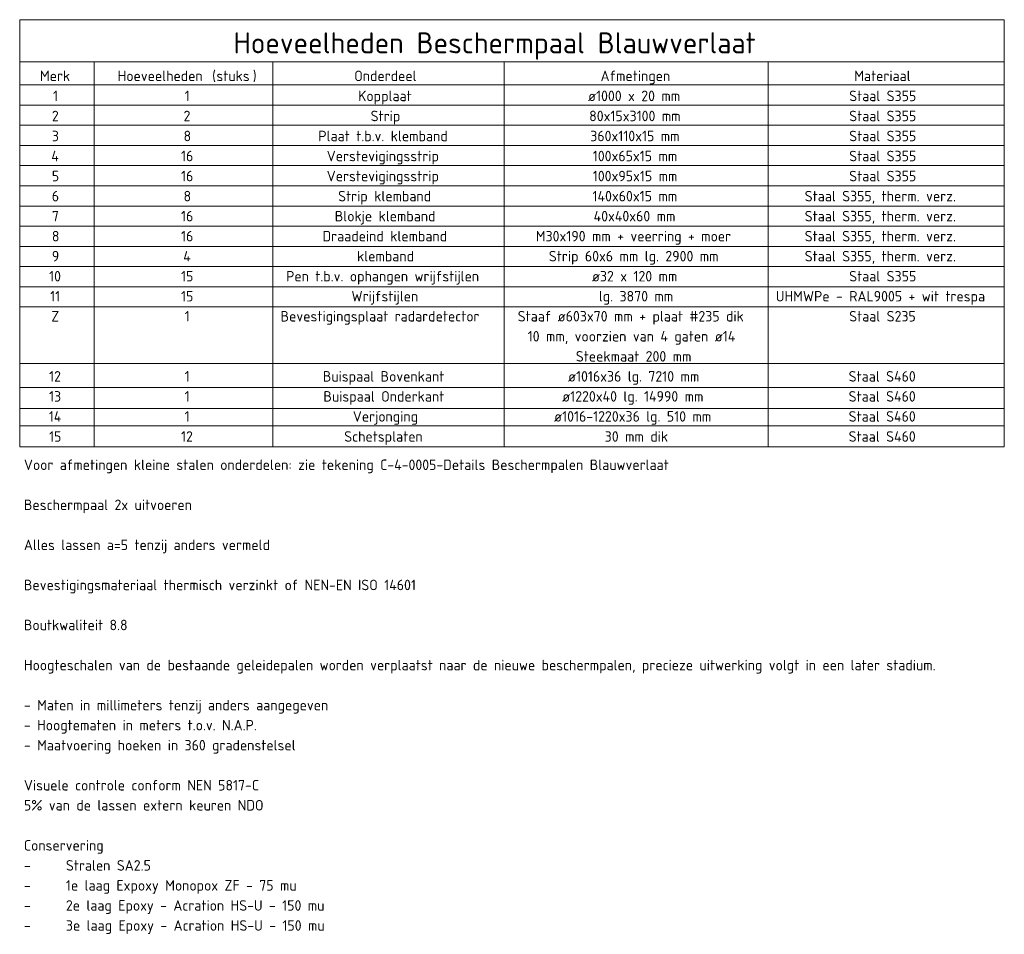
# Model space of a CAD drawing. Header units: millimetres. Extents: x -234509 to -203707, y -19731 to 120094.
# Tile 18 of 72: x -205681 to -205446, y 3162 to 3379. Entities that reach past the tile are written whole.
import ezdxf

# ---------------------------------------------------------------- set-up
doc = ezdxf.new("R2010")
doc.units = ezdxf.units.MM
doc.layers.add('X-XX-AL-CONSTRUCTIELIJN-G-2', color=7, linetype='Continuous', lineweight=18)
doc.layers.add('X-XX-AL-T25-1', color=7, linetype='Continuous', lineweight=13)
doc.styles.add('NLCS-ISO_5', font='NLCS-ISO.ttf', dxfattribs={"height": 5})
doc.styles.add('NLCS-ISO_6', font='NLCS-ISO.ttf', dxfattribs={"height": 2.5})
doc.styles.add('NLCS-ISO_B', font='txt', dxfattribs={"height": 2.5})

msp = doc.modelspace()

# ---------------------------------------------------------------- linework, layer by layer
at = {"layer": 'X-XX-AL-CONSTRUCTIELIJN-G-2'}
for p, q in [((-205680.56, 3369.14), (-205680.56, 3379.14)), ((-205680.56, 3379.14), (-205446.39, 3379.14)), ((-205446.39, 3379.14), (-205446.39, 3369.14)), ((-205680.56, 3369.14), (-205446.39, 3369.14)), ((-205680.56, 3297.36), (-205680.56, 3369.14)), ((-205662.81, 3369.14), (-205662.81, 3277.58)), ((-205620.35, 3369.14), (-205620.35, 3277.58)), ((-205565.35, 3369.14), (-205565.35, 3277.58)), ((-205502.52, 3369.14), (-205502.52, 3277.58)), ((-205446.39, 3297.36), (-205446.39, 3369.14)), ((-205680.56, 3363.64), (-205446.39, 3363.64)), ((-205680.56, 3358.84), (-205446.39, 3358.84)), ((-205680.56, 3354.04), (-205446.39, 3354.04)), ((-205680.56, 3354.04), (-205446.39, 3354.04)), ((-205680.56, 3349.24), (-205446.39, 3349.24)), ((-205680.56, 3344.44), (-205446.39, 3344.44)), ((-205680.56, 3339.64), (-205446.39, 3339.64)), ((-205680.56, 3334.84), (-205446.39, 3334.84)), ((-205680.56, 3330.04), (-205446.39, 3330.04)), ((-205680.56, 3325.24), (-205446.39, 3325.24)), ((-205680.56, 3320.44), (-205446.39, 3320.44)), ((-205680.56, 3315.64), (-205446.39, 3315.64)), ((-205680.56, 3310.84), (-205446.39, 3310.84)), ((-205662.81, 3297.36), (-205680.56, 3297.36)), ((-205680.56, 3297.36), (-205680.56, 3277.58)), ((-205662.81, 3297.36), (-205446.39, 3297.36)), ((-205446.39, 3277.58), (-205446.39, 3297.36)), ((-205680.56, 3291.71), (-205446.39, 3291.71)), ((-205680.56, 3286.71), (-205446.39, 3286.71)), ((-205680.56, 3282.58), (-205446.39, 3282.58)), ((-205680.56, 3277.58), (-205446.39, 3277.58))]:
    msp.add_line(p, q, dxfattribs=at)

# ---------------------------------------------------------------- texts
at = {"layer": 'X-XX-AL-T25-1', "attachment_point": 1}
for s, insert, char_height, width, style in [('Hoeveelheden Beschermpaal Blauwverlaat', (-205629.71, 3376.14), 5, 154.6455, 'NLCS-ISO_5'), ('Merk', (-205675.75, 3367.03), 2.5, 8.9789, 'NLCS-ISO_B'), ('Hoeveelheden ', (-205657.27, 3367.03), 2.5, 27.2574, 'NLCS-ISO_B'), ('(', (-205634.78, 3367.03), 2.5, 1.2025, 'NLCS-ISO_6'), ('stuks', (-205633.78, 3367.03), 2.5, 10.5021, 'NLCS-ISO_B'), (')', (-205625.12, 3367.03), 2.5, 1.2025, 'NLCS-ISO_6'), ('Onderdeel', (-205601, 3367.03), 2.5, 18.5992, 'NLCS-ISO_B'), ('Afmetingen', (-205542.41, 3367.03), 2.5, 21.0844, 'NLCS-ISO_B'), ('Materiaal', (-205482.09, 3367.03), 2.5, 17.6371, 'NLCS-ISO_B'), ('1', (-205672.64, 3362.27), 2.5, 1.5232, 'NLCS-ISO_6'), ('1', (-205641.33, 3362.27), 2.5, 1.5232, 'NLCS-ISO_6'), ('Kopplaat', (-205600.07, 3362.27), 2.5, 16.2743, 'NLCS-ISO_6'), ('ø1000 x 20 mm', (-205545.39, 3362.27), 2.5, 28.2194, 'NLCS-ISO_6'), ('Staal S355', (-205483.28, 3362.27), 2.5, 20.5232, 'NLCS-ISO_6'), ('2', (-205672.91, 3357.5), 2.5, 2.1646, 'NLCS-ISO_6'), ('2', (-205641.59, 3357.5), 2.5, 2.1646, 'NLCS-ISO_6'), ('Strip', (-205597.09, 3357.5), 2.5, 9.1392, 'NLCS-ISO_6'), ('80x15x3100 mm', (-205545.12, 3357.5), 2.5, 27.6582, 'NLCS-ISO_6'), ('Staal S355', (-205483.28, 3357.5), 2.5, 20.5232, 'NLCS-ISO_6'), ('3', (-205672.91, 3352.74), 2.5, 2.1646, 'NLCS-ISO_6'), ('8', (-205641.59, 3352.74), 2.5, 2.1646, 'NLCS-ISO_6'), ('Plaat t.b.v. klemband', (-205609.53, 3352.74), 2.5, 39.2025, 'NLCS-ISO_6'), ('360x110x15 mm', (-205544.86, 3352.74), 2.5, 27.0169, 'NLCS-ISO_6'), ('Staal S355', (-205483.28, 3352.74), 2.5, 20.5232, 'NLCS-ISO_6'), ('4', (-205673.04, 3347.98), 2.5, 2.4051, 'NLCS-ISO_6'), ('16', (-205642.19, 3347.98), 2.5, 3.6878, 'NLCS-ISO_6'), ('Verstevigingsstrip', (-205607.54, 3347.98), 2.5, 34.3924, 'NLCS-ISO_6'), ('100x65x15 mm', (-205544.26, 3347.98), 2.5, 25.4937, 'NLCS-ISO_6'), ('Staal S355', (-205483.28, 3347.98), 2.5, 20.5232, 'NLCS-ISO_6'), ('5', (-205672.91, 3343.22), 2.5, 2.1646, 'NLCS-ISO_6'), ('16', (-205642.19, 3343.22), 2.5, 3.6878, 'NLCS-ISO_6'), ('Verstevigingsstrip', (-205607.54, 3343.22), 2.5, 34.3924, 'NLCS-ISO_6'), ('100x95x15 mm', (-205544.26, 3343.22), 2.5, 25.4937, 'NLCS-ISO_6'), ('Staal S355', (-205483.28, 3343.22), 2.5, 20.5232, 'NLCS-ISO_6'), ('6', (-205672.91, 3338.45), 2.5, 2.1646, 'NLCS-ISO_6'), ('8', (-205641.59, 3338.45), 2.5, 2.1646, 'NLCS-ISO_6'), ('Strip klemband', (-205604.83, 3338.45), 2.5, 27.8987, 'NLCS-ISO_6'), ('140x60x15 mm', (-205544.33, 3338.45), 2.5, 25.7342, 'NLCS-ISO_6'), ('Staal S355, therm. verz.', (-205493.86, 3338.45), 2.5, 46.097, 'NLCS-ISO_6'), ('7', (-205672.91, 3333.69), 2.5, 2.1646, 'NLCS-ISO_6'), ('16', (-205642.19, 3333.69), 2.5, 3.6878, 'NLCS-ISO_6'), ('Blokje klemband', (-205605.63, 3333.69), 2.5, 29.8228, 'NLCS-ISO_6'), ('40x40x60 mm', (-205544.06, 3333.69), 2.5, 25.0928, 'NLCS-ISO_6'), ('Staal S355, therm. verz.', (-205493.86, 3333.69), 2.5, 46.097, 'NLCS-ISO_6'), ('8', (-205672.91, 3328.93), 2.5, 2.1646, 'NLCS-ISO_6'), ('16', (-205642.19, 3328.93), 2.5, 3.6878, 'NLCS-ISO_6'), ('Draadeind klemband', (-205608.54, 3328.93), 2.5, 36.8776, 'NLCS-ISO_6'), ('M30x190 mm + veerring + moer', (-205557.82, 3328.93), 2.5, 58.3628, 'NLCS-ISO_6'), ('Staal S355, therm. verz.', (-205493.86, 3328.93), 2.5, 46.097, 'NLCS-ISO_6'), ('9', (-205672.91, 3324.17), 2.5, 2.1646, 'NLCS-ISO_6'), ('4', (-205641.66, 3324.17), 2.5, 2.4051, 'NLCS-ISO_6'), ('klemband', (-205600.33, 3324.17), 2.5, 16.9156, 'NLCS-ISO_6'), ('Strip 60x6 mm lg. 2900 mm', (-205554.71, 3324.17), 2.5, 50.827, 'NLCS-ISO_6'), ('Staal S355, therm. verz.', (-205493.86, 3324.17), 2.5, 46.097, 'NLCS-ISO_6'), ('10', (-205673.57, 3319.4), 2.5, 3.6878, 'NLCS-ISO_6'), ('15', (-205642.19, 3319.4), 2.5, 3.6878, 'NLCS-ISO_6'), ('Pen t.b.v. ophangen wrijfstijlen', (-205617.2, 3319.4), 2.5, 57.8818, 'NLCS-ISO_6'), ('ø32 x 120 mm', (-205544.46, 3319.4), 2.5, 26.0548, 'NLCS-ISO_6'), ('Staal S355', (-205483.28, 3319.4), 2.5, 20.5232, 'NLCS-ISO_6'), ('11', (-205673.3, 3314.64), 2.5, 3.0464, 'NLCS-ISO_6'), ('15', (-205642.19, 3314.64), 2.5, 3.6878, 'NLCS-ISO_6'), ('Wrijfstijlen', (-205601.66, 3314.64), 2.5, 20.1224, 'NLCS-ISO_6'), ('lg. 3870 mm', (-205542.81, 3314.64), 2.5, 22.0464, 'NLCS-ISO_6'), ('UHMWPe - RAL9005 + wit trespa', (-205500.74, 3314.64), 2.5, 62.7721, 'NLCS-ISO_6'), ('Z', (-205673.04, 3309.88), 2.5, 2.4051, 'NLCS-ISO_6'), ('1', (-205641.33, 3309.88), 2.5, 1.5232, 'NLCS-ISO_6'), ('Bevestigingsplaat radardetector', (-205618.52, 3309.88), 2.5, 61.0084, 'NLCS-ISO_6'), ('Staaf ø603x70 mm + plaat #235 dik', (-205562.12, 3309.88), 2.5, 68.7848, 'NLCS-ISO_6'), ('Staal S235', (-205483.28, 3309.88), 2.5, 20.5232, 'NLCS-ISO_6'), ('10 mm, voorzien van 4 gaten ø14', (-205559.74, 3305.12), 2.5, 63.0126, 'NLCS-ISO_6'), ('Steekmaat 200 mm', (-205548.3, 3300.35), 2.5, 35.2743, 'NLCS-ISO_6'), ('12', (-205673.57, 3295.59), 2.5, 3.6878, 'NLCS-ISO_6'), ('1', (-205641.33, 3295.59), 2.5, 1.5232, 'NLCS-ISO_6'), ('Buispaal Bovenkant', (-205608.47, 3295.59), 2.5, 36.7173, 'NLCS-ISO_6'), ('ø1016x36 lg. 7210 mm', (-205550.15, 3295.59), 2.5, 39.8439, 'NLCS-ISO_6'), ('Staal S460', (-205483.41, 3295.59), 2.5, 20.7637, 'NLCS-ISO_6'), ('13', (-205673.57, 3290.83), 2.5, 3.6878, 'NLCS-ISO_6'), ('1', (-205641.33, 3290.83), 2.5, 1.5232, 'NLCS-ISO_6'), ('Buispaal Onderkant', (-205608.34, 3290.83), 2.5, 36.3164, 'NLCS-ISO_6'), ('ø1220x40 lg. 14990 mm', (-205551.54, 3290.83), 2.5, 43.1308, 'NLCS-ISO_6'), ('Staal S460', (-205483.41, 3290.83), 2.5, 20.7637, 'NLCS-ISO_6'), ('14', (-205673.63, 3286.07), 2.5, 3.9283, 'NLCS-ISO_6'), ('1', (-205641.33, 3286.07), 2.5, 1.5232, 'NLCS-ISO_6'), ('Verjonging', (-205601.33, 3286.07), 2.5, 19.3207, 'NLCS-ISO_6'), ('ø1016-1220x36 lg. 510 mm', (-205553.46, 3286.07), 2.5, 47.8607, 'NLCS-ISO_6'), ('Staal S460', (-205483.41, 3286.07), 2.5, 20.7637, 'NLCS-ISO_6'), ('15', (-205673.57, 3281.3), 2.5, 3.6878, 'NLCS-ISO_6'), ('12', (-205642.19, 3281.3), 2.5, 3.6878, 'NLCS-ISO_6'), ('Schetsplaten', (-205603.38, 3281.3), 2.5, 24.2911, 'NLCS-ISO_6'), ('30 mm dik', (-205541.42, 3281.3), 2.5, 18.6793, 'NLCS-ISO_6'), ('Staal S460', (-205483.41, 3281.3), 2.5, 20.7637, 'NLCS-ISO_6'), ('Voor afmetingen kleine stalen onderdelen: zie tekening C-4-0005-Details Beschermpalen Blauwverlaat ', (-205679.56, 3274.57), 2.5, 196.4936, 'NLCS-ISO_6'), ('Beschermpaal 2x uitvoeren', (-205679.56, 3265.04), 2.5, 50.827, 'NLCS-ISO_6'), ('Alles lassen a=5 tenzij anders vermeld', (-205679.56, 3255.52), 2.5, 74.3966, 'NLCS-ISO_6'), ('Bevestigingsmateriaal thermisch verzinkt of NEN-EN ISO 14601', (-205679.56, 3245.99), 2.5, 118.0084, 'NLCS-ISO_6'), ('Boutkwaliteit 8.8', (-205679.56, 3236.47), 2.5, 31.5865, 'NLCS-ISO_6'), ('Hoogteschalen van de bestaande geleidepalen worden verplaatst naar de nieuwe beschermpalen, precieze uitwerking volgt in een later stadium.', (-205679.56, 3226.94), 2.5, 274.578, 'NLCS-ISO_6'), ('- Maten in millimeters tenzij anders aangegeven', (-205679.56, 3217.42), 2.5, 91.5527, 'NLCS-ISO_6'), ('- Hoogtematen in meters t.o.v. N.A.P.', (-205679.56, 3212.66), 2.5, 70.308, 'NLCS-ISO_6'), ('- Maatvoering hoeken in 360 gradenstelsel', (-205679.56, 3207.89), 2.5, 81.9325, 'NLCS-ISO_6'), ('Visuele controle conform NEN 5817-C', (-205679.56, 3198.37), 2.5, 70.308, 'NLCS-ISO_6'), ('5% van de lassen extern keuren NDO', (-205679.56, 3193.61), 2.5, 71.6709, 'NLCS-ISO_6'), ('Conservering', (-205679.56, 3184.08), 2.5, 24.0506, 'NLCS-ISO_6'), ('-', (-205679.56, 3179.32), 2.5, 2.1646, 'NLCS-ISO_6'), ('^I', (-205677.78, 3179.32), 2.5, 9.9409, 'NLCS-ISO_6'), ('Stralen SA2.5', (-205669.57, 3179.32), 2.5, 25.9747, 'NLCS-ISO_6'), ('-', (-205679.56, 3174.56), 2.5, 2.1646, 'NLCS-ISO_6'), ('^I', (-205677.78, 3174.56), 2.5, 9.9409, 'NLCS-ISO_6'), ('1e laag Expoxy Monopox ZF - 75 mu', (-205669.57, 3174.56), 2.5, 68.9451, 'NLCS-ISO_6'), ('-', (-205679.56, 3169.79), 2.5, 2.1646, 'NLCS-ISO_6'), ('^I', (-205677.78, 3169.79), 2.5, 9.9409, 'NLCS-ISO_6'), ('2e laag Epoxy - Acration HS-U - 150 mu', (-205669.57, 3169.79), 2.5, 77.6835, 'NLCS-ISO_6'), ('^I', (-205677.78, 3165.03), 2.5, 9.9409, 'NLCS-ISO_6'), ('3e laag Epoxy - Acration HS-U - 150 mu', (-205669.57, 3165.03), 2.5, 77.6835, 'NLCS-ISO_6'), ('-', (-205679.56, 3165.03), 2.5, 2.1646, 'NLCS-ISO_6')]:
    msp.add_mtext(s, dxfattribs=dict(at, insert=insert, char_height=char_height, width=width, style=style))

doc.saveas('drawing.dxf')
